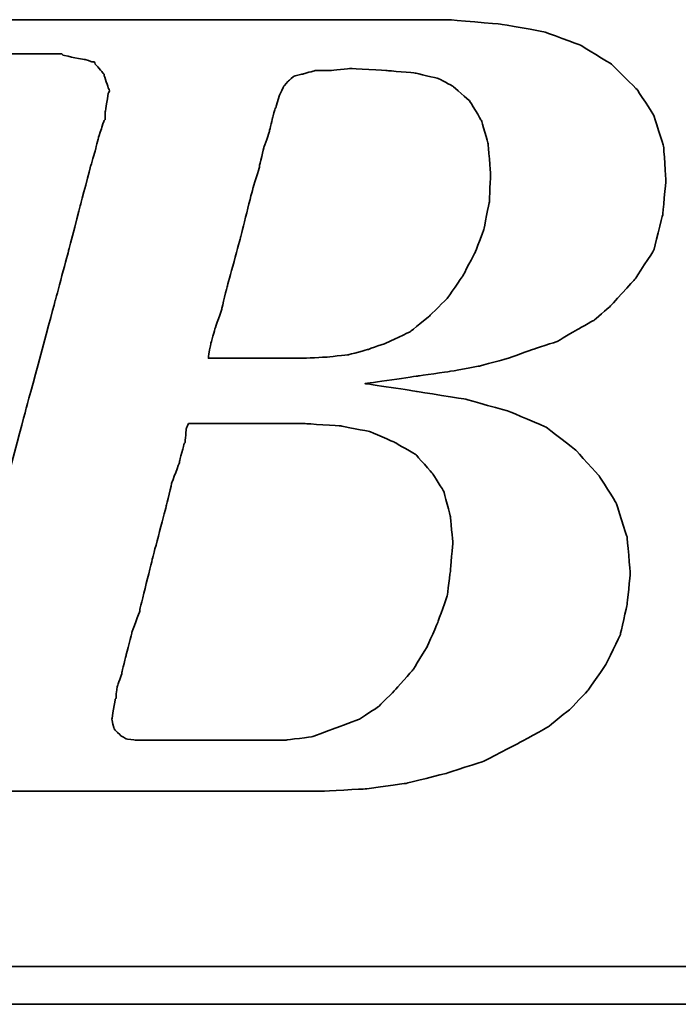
# Model space of a CAD drawing. Extents: x 487 to 843, y 33 to 377.
# Tile 29 of 48: x 768.2 to 770.04, y 116.04 to 118.79. Entities that reach past the tile are written whole.
import ezdxf

# ---------------------------------------------------------------- set-up
doc = ezdxf.new("R2010")
doc.units = 0
doc.header["$LTSCALE"] = 3
doc.header["$MEASUREMENT"] = 0
doc.layers.add('DIM', color=4, linetype='CONTINUOUS')
doc.layers.add('layer 1', color=7, linetype='CONTINUOUS')

# ---------------------------------------------------------------- blocks, each defined once
blk = doc.blocks.new('TBI MOTION logo(完整正式版)')
at = {"layer": 'layer 1', "color": 22, "lineweight": 35}
for points, knots in [([(-64.65375, -6.86375), (-64.65375, -6.86375), (-64.84375, -7.29625), (-64.84375, -7.29625), (-64.84375, -7.29625), (-64.84375, -7.29625), (-64.86875, -7.34375), (-64.86875, -7.34375), (-64.86875, -7.34375), (-64.86875, -7.34375), (-64.86875, -7.36875), (-64.86875, -7.36875), (-64.86875, -7.36875), (-64.86875, -7.36875), (-65.15375, -7.65375), (-65.15375, -7.65375), (-65.15375, -7.65375), (-65.15375, -7.65375), (-65.17875, -7.65375), (-65.17875, -7.65375), (-65.17875, -7.65375), (-65.17875, -7.65375), (-65.20375, -7.67875), (-65.20375, -7.67875), (-65.20375, -7.67875), (-65.20375, -7.67875), (-65.58875, -7.87125), (-65.58875, -7.87125), (-65.58875, -7.87125), (-65.58875, -7.87125), (-65.63375, -7.87125), (-65.63375, -7.87125), (-65.63375, -7.87125), (-65.63375, -7.87125), (-65.65875, -7.89375), (-65.65875, -7.89375), (-65.65875, -7.89375), (-65.65875, -7.89375), (-66.09375, -7.94375), (-66.09375, -7.94375), (-66.09375, -7.94375), (-66.09375, -7.94375), (-66.11375, -7.94375), (-66.11375, -7.94375), (-66.11375, -7.94375), (-66.11375, -7.94375), (-66.16375, -7.94375), (-66.16375, -7.94375), (-66.16375, -7.94375), (-66.16375, -7.94375), (-66.30875, -7.94375), (-66.30875, -7.94375), (-66.30875, -7.94375), (-66.30875, -7.94375), (-66.69375, -7.94375), (-66.69375, -7.94375), (-66.69375, -7.94375), (-66.69375, -7.94375), (-67.07375, -7.94375), (-67.07375, -7.94375), (-67.07375, -7.94375), (-67.07375, -7.94375), (-67.12375, -7.94375), (-67.12375, -7.94375), (-67.12375, -7.94375), (-67.12375, -7.94375), (-67.12375, -7.96625), (-67.12375, -7.96625), (-67.12375, -7.96625), (-67.12375, -7.96625), (-67.14875, -7.99125), (-67.14875, -7.99125), (-67.14875, -7.99125), (-67.14875, -7.99125), (-67.24375, -8.34875), (-67.24375, -8.34875), (-67.24375, -8.34875), (-67.24375, -8.34875), (-67.31375, -8.68625), (-67.31375, -8.68625), (-67.31375, -8.68625), (-67.31375, -8.68625), (-67.26875, -8.68625), (-67.26875, -8.68625), (-67.26875, -8.68625), (-67.26875, -8.68625), (-67.07375, -8.68625), (-67.07375, -8.68625), (-67.07375, -8.68625), (-67.07375, -8.68625), (-66.54875, -8.68625), (-66.54875, -8.68625), (-66.54875, -8.68625), (-66.54875, -8.68625), (-65.82625, -8.68625), (-65.82625, -8.68625), (-65.82625, -8.68625), (-65.82625, -8.68625), (-65.01375, -8.68625), (-65.01375, -8.68625), (-65.01375, -8.68625), (-65.01375, -8.68625), (-64.05375, -8.68625), (-64.05375, -8.68625), (-64.05375, -8.68625), (-64.05375, -8.68625), (-62.08375, -8.68625), (-62.08375, -8.68625), (-62.08375, -8.68625), (-62.08375, -8.68625), (-60.06875, -8.68625), (-60.06875, -8.68625), (-60.06875, -8.68625), (-60.06875, -8.68625), (-59.10875, -8.68625), (-59.10875, -8.68625), (-59.10875, -8.68625), (-59.10875, -8.68625), (-58.29375, -8.68625), (-58.29375, -8.68625), (-58.29375, -8.68625), (-58.29375, -8.68625), (-57.57375, -8.68625), (-57.57375, -8.68625), (-57.57375, -8.68625), (-57.57375, -8.68625), (-57.04875, -8.68625), (-57.04875, -8.68625), (-57.04875, -8.68625), (-57.04875, -8.68625), (-56.85375, -8.68625), (-56.85375, -8.68625), (-56.85375, -8.68625), (-56.85375, -8.68625), (-56.70875, -8.68625), (-56.70875, -8.68625), (-56.70875, -8.68625), (-56.70875, -8.68625), (-56.61375, -8.68625), (-56.61375, -8.68625), (-56.61375, -8.68625), (-56.61375, -8.68625), (-56.56875, -8.68625), (-56.56875, -8.68625), (-56.56875, -8.68625), (-56.56875, -8.68625), (-55.65375, -8.63875), (-55.65375, -8.63875), (-55.65375, -8.63875), (-55.65375, -8.63875), (-54.76875, -8.51875), (-54.76875, -8.51875), (-54.76875, -8.51875), (-54.76875, -8.51875), (-53.90375, -8.30375), (-53.90375, -8.30375), (-53.90375, -8.30375), (-53.90375, -8.30375), (-53.08875, -8.03875), (-53.08875, -8.03875), (-53.08875, -8.03875), (-53.08875, -8.03875), (-52.34375, -7.65375), (-52.34375, -7.65375), (-52.34375, -7.65375), (-52.34375, -7.65375), (-51.69875, -7.29625), (-51.69875, -7.29625), (-51.69875, -7.29625), (-51.69875, -7.29625), (-51.21875, -6.91125), (-51.21875, -6.91125), (-51.21875, -6.91125), (-51.21875, -6.91125), (-50.83375, -6.50375), (-50.83375, -6.50375), (-50.83375, -6.50375), (-50.83375, -6.50375), (-50.44875, -5.94875), (-50.44875, -5.94875), (-50.44875, -5.94875), (-50.44875, -5.94875), (-50.13875, -5.30375), (-50.13875, -5.30375), (-50.13875, -5.30375), (-50.13875, -5.30375), (-49.99375, -4.65375), (-49.99375, -4.65375), (-49.99375, -4.65375), (-49.99375, -4.65375), (-49.92375, -3.98375), (-49.92375, -3.98375), (-49.92375, -3.98375), (-49.92375, -3.98375), (-49.99375, -3.19374), (-49.99375, -3.19374), (-49.99375, -3.19374), (-49.99375, -3.19374), (-50.23374, -2.44874), (-50.23374, -2.44874), (-50.23374, -2.44874), (-50.23374, -2.44874), (-50.59375, -1.87374), (-50.59375, -1.87374), (-50.59375, -1.87374), (-50.59375, -1.87374), (-51.09875, -1.31874), (-51.09875, -1.31874), (-51.09875, -1.31874), (-51.09875, -1.31874), (-51.74375, -0.81875), (-51.74375, -0.81875), (-51.74375, -0.81875), (-51.74375, -0.81875), (-52.53875, -0.48125), (-52.53875, -0.48125), (-52.53875, -0.48125), (-52.53875, -0.48125), (-53.47375, -0.21875), (-53.47375, -0.21875), (-53.47375, -0.21875), (-53.47375, -0.21875), (-54.52875, -0.04874), (-54.52875, -0.04874), (-54.52875, -0.04874), (-54.52875, -0.04874), (-55.65375, 0.12125), (-55.65375, 0.12125), (-55.65375, 0.12125), (-55.65375, 0.12125), (-54.50375, 0.28624), (-54.50375, 0.28624), (-54.50375, 0.28624), (-54.50375, 0.28624), (-53.83375, 0.38124), (-53.83375, 0.38124), (-53.83375, 0.38124), (-53.83375, 0.38124), (-53.18375, 0.50125), (-53.18375, 0.50125), (-53.18375, 0.50125), (-53.18375, 0.50125), (-52.55875, 0.66874), (-52.55875, 0.66874), (-52.55875, 0.66874), (-52.55875, 0.66874), (-52.03375, 0.86124), (-52.03375, 0.86124), (-52.03375, 0.86124), (-52.03375, 0.86124), (-51.50374, 1.03124), (-51.50374, 1.03124), (-51.50374, 1.03124), (-51.50374, 1.03124), (-51.09875, 1.27125), (-51.09875, 1.27125), (-51.09875, 1.27125), (-51.09875, 1.27125), (-50.71375, 1.48624), (-50.71375, 1.48624), (-50.71375, 1.48624), (-50.71375, 1.48624), (-50.37625, 1.77625), (-50.37625, 1.77625), (-50.37625, 1.77625), (-50.37625, 1.77625), (-49.82375, 2.37625), (-49.82375, 2.37625), (-49.82375, 2.37625), (-49.82375, 2.37625), (-49.41875, 2.99625), (-49.41875, 2.99625), (-49.41875, 2.99625), (-49.41875, 2.99625), (-49.22375, 3.76625), (-49.22375, 3.76625), (-49.22375, 3.76625), (-49.22375, 3.76625), (-49.15375, 4.50874), (-49.15375, 4.50874), (-49.15375, 4.50874), (-49.15375, 4.50874), (-49.20375, 5.25125), (-49.20375, 5.25125), (-49.20375, 5.25125), (-49.20375, 5.25125), (-49.41875, 5.92625), (-49.41875, 5.92625), (-49.41875, 5.92625), (-49.41875, 5.92625), (-49.77875, 6.47625), (-49.77875, 6.47625), (-49.77875, 6.47625), (-49.77875, 6.47625), (-50.33125, 7.02624), (-50.33125, 7.02624), (-50.33125, 7.02624), (-50.33125, 7.02624), (-51.00125, 7.43625), (-51.00125, 7.43625), (-51.00125, 7.43625), (-51.00125, 7.43625), (-51.79375, 7.72625), (-51.79375, 7.72625), (-51.79375, 7.72625), (-51.79375, 7.72625), (-52.72875, 7.89124), (-52.72875, 7.89124), (-52.72875, 7.89124), (-52.72875, 7.89124), (-53.83375, 7.98625), (-53.83375, 7.98625), (-53.83375, 7.98625), (-53.83375, 7.98625), (-53.92875, 7.98625), (-53.92875, 7.98625), (-53.92875, 7.98625), (-53.92875, 7.98625), (-54.26375, 7.98625), (-54.26375, 7.98625), (-54.26375, 7.98625), (-54.26375, 7.98625), (-54.74375, 7.98625), (-54.74375, 7.98625), (-54.74375, 7.98625), (-54.74375, 7.98625), (-55.36875, 7.98625), (-55.36875, 7.98625), (-55.36875, 7.98625), (-55.36875, 7.98625), (-56.13375, 7.98625), (-56.13375, 7.98625), (-56.13375, 7.98625), (-56.13375, 7.98625), (-56.94875, 7.98625), (-56.94875, 7.98625), (-56.94875, 7.98625), (-56.94875, 7.98625), (-58.77625, 7.98625), (-58.77625, 7.98625), (-58.77625, 7.98625), (-58.77625, 7.98625), (-60.59875, 7.98625), (-60.59875, 7.98625), (-60.59875, 7.98625), (-60.59875, 7.98625), (-61.41375, 7.98625), (-61.41375, 7.98625), (-61.41375, 7.98625), (-61.41375, 7.98625), (-62.17875, 7.98625), (-62.17875, 7.98625), (-62.17875, 7.98625), (-62.17875, 7.98625), (-62.80375, 7.98625), (-62.80375, 7.98625), (-62.80375, 7.98625), (-62.80375, 7.98625), (-63.30625, 7.98625), (-63.30625, 7.98625), (-63.30625, 7.98625), (-63.30625, 7.98625), (-63.57375, 7.98625), (-63.57375, 7.98625), (-63.57375, 7.98625), (-63.57375, 7.98625), (-63.57375, 7.96375), (-63.57375, 7.96375), (-63.57375, 7.96375), (-63.57375, 7.96375), (-63.59875, 7.94125), (-63.59875, 7.94125), (-63.59875, 7.94125), (-63.59875, 7.94125), (-63.69375, 7.55625), (-63.69375, 7.55625), (-63.69375, 7.55625), (-63.69375, 7.55625), (-63.76375, 7.24624), (-63.76375, 7.24624), (-63.76375, 7.24624), (-63.76375, 7.24624), (-63.23875, 7.24624), (-63.23875, 7.24624), (-63.23875, 7.24624), (-63.23875, 7.24624), (-62.75875, 7.24624), (-62.75875, 7.24624), (-62.75875, 7.24624), (-62.75875, 7.24624), (-62.61125, 7.24624), (-62.61125, 7.24624), (-62.61125, 7.24624), (-62.61125, 7.24624), (-62.56625, 7.24624), (-62.56625, 7.24624), (-62.56625, 7.24624), (-62.56625, 7.24624), (-62.22875, 7.24624), (-62.22875, 7.24624), (-62.22875, 7.24624), (-62.22875, 7.24624), (-62.20375, 7.24624), (-62.20375, 7.24624), (-62.20375, 7.24624), (-62.20375, 7.24624), (-62.17875, 7.21875), (-62.17875, 7.21875), (-62.17875, 7.21875), (-62.17875, 7.21875), (-61.96375, 7.17125), (-61.96375, 7.17125), (-61.96375, 7.17125), (-61.96375, 7.17125), (-61.72375, 7.12624), (-61.72375, 7.12624), (-61.72375, 7.12624), (-61.72375, 7.12624), (-61.70375, 7.12624), (-61.70375, 7.12624), (-61.70375, 7.12624), (-61.70375, 7.12624), (-61.55875, 7.07624), (-61.55875, 7.07624), (-61.55875, 7.07624), (-61.55875, 7.07624), (-61.50875, 7.07624), (-61.50875, 7.07624), (-61.50875, 7.07624), (-61.50875, 7.07624), (-61.48375, 7.02624), (-61.48375, 7.02624), (-61.48375, 7.02624), (-61.48375, 7.02624), (-61.31875, 6.83375), (-61.31875, 6.83375), (-61.31875, 6.83375), (-61.31875, 6.83375), (-61.29375, 6.81125), (-61.29375, 6.81125), (-61.29375, 6.81125), (-61.29375, 6.81125), (-61.29375, 6.78625), (-61.29375, 6.78625), (-61.29375, 6.78625), (-61.29375, 6.78625), (-61.19875, 6.50124), (-61.19875, 6.50124), (-61.19875, 6.50124), (-61.19875, 6.50124), (-61.17375, 6.45124), (-61.17375, 6.45124), (-61.17375, 6.45124), (-61.17375, 6.45124), (-61.19875, 6.40625), (-61.19875, 6.40625), (-61.19875, 6.40625), (-61.19875, 6.40625), (-61.26875, 5.99624), (-61.26875, 5.99624), (-61.26875, 5.99624), (-61.26875, 5.99624), (-61.26875, 5.85125), (-61.26875, 5.85125), (-61.26875, 5.85125), (-61.26875, 5.85125), (-61.26875, 5.82625), (-61.26875, 5.82625), (-61.26875, 5.82625), (-61.26875, 5.82625), (-61.29375, 5.80625), (-61.29375, 5.80625), (-61.29375, 5.80625), (-61.29375, 5.80625), (-61.34125, 5.66125), (-61.34125, 5.66125), (-61.34125, 5.66125), (-61.34125, 5.66125), (-61.41375, 5.44625), (-61.41375, 5.44625), (-61.41375, 5.44625), (-61.41375, 5.44625), (-61.48375, 5.15625), (-61.48375, 5.15625), (-61.48375, 5.15625), (-61.48375, 5.15625), (-61.58375, 4.82124), (-61.58375, 4.82124), (-61.58375, 4.82124), (-61.58375, 4.82124), (-61.79875, 4.00375), (-61.79875, 4.00375), (-61.79875, 4.00375), (-61.79875, 4.00375), (-62.05875, 2.99625), (-62.05875, 2.99625), (-62.05875, 2.99625), (-62.05875, 2.99625), (-62.34875, 1.91625), (-62.34875, 1.91625), (-62.34875, 1.91625), (-62.34875, 1.91625), (-62.97375, -0.41124), (-62.97375, -0.41124), (-62.97375, -0.41124), (-62.97375, -0.41124), (-63.59875, -2.75875), (-63.59875, -2.75875), (-63.59875, -2.75875), (-63.59875, -2.75875), (-63.88375, -3.86374), (-63.88375, -3.86374), (-63.88375, -3.86374), (-63.88375, -3.86374), (-64.14875, -4.82374), (-64.14875, -4.82374), (-64.14875, -4.82374), (-64.14875, -4.82374), (-64.36375, -5.64125), (-64.36375, -5.64125), (-64.36375, -5.64125), (-64.36375, -5.64125), (-64.43625, -5.97625), (-64.43625, -5.97625), (-64.43625, -5.97625), (-64.43625, -5.97625), (-64.50875, -6.28625), (-64.50875, -6.28625), (-64.50875, -6.28625), (-64.50875, -6.28625), (-64.50875, -6.30875), (-64.50875, -6.30875), (-64.50875, -6.30875), (-64.50875, -6.30875), (-64.57875, -6.50375), (-64.57875, -6.50375), (-64.57875, -6.50375), (-64.57875, -6.50375), (-64.62875, -6.69625), (-64.62875, -6.69625), (-64.62875, -6.69625), (-64.62875, -6.69625), (-64.62875, -6.76875), (-64.62875, -6.76875), (-64.62875, -6.76875), (-64.62875, -6.76875), (-64.62875, -6.81375), (-64.62875, -6.81375), (-64.62875, -6.81375), (-64.62875, -6.81375), (-64.62875, -6.83875), (-64.62875, -6.83875), (-64.62875, -6.83875), (-64.62875, -6.83875), (-64.65375, -6.86375), (-64.65375, -6.86375)], [0, 0, 0, 0, 0.00719424, 0.00719424, 0.00719424, 0.00719425, 0.01438849, 0.01438849, 0.01438849, 0.0143885, 0.02158273, 0.02158273, 0.02158273, 0.02158274, 0.02877698, 0.02877698, 0.02877698, 0.02877699, 0.03597122, 0.03597122, 0.03597122, 0.03597123, 0.04316547, 0.04316547, 0.04316547, 0.04316548, 0.05035971, 0.05035971, 0.05035971, 0.05035972, 0.05755396, 0.05755396, 0.05755396, 0.05755397, 0.0647482, 0.0647482, 0.0647482, 0.06474821, 0.07194245, 0.07194245, 0.07194245, 0.07194246, 0.07913669, 0.07913669, 0.07913669, 0.0791367, 0.08633094, 0.08633094, 0.08633094, 0.08633095, 0.09352518, 0.09352518, 0.09352518, 0.09352519, 0.10071942, 0.10071942, 0.10071942, 0.10071943, 0.10791367, 0.10791367, 0.10791367, 0.10791368, 0.11510791, 0.11510791, 0.11510791, 0.11510792, 0.12230216, 0.12230216, 0.12230216, 0.12230217, 0.1294964, 0.1294964, 0.1294964, 0.12949641, 0.13669065, 0.13669065, 0.13669065, 0.13669066, 0.14388489, 0.14388489, 0.14388489, 0.1438849, 0.15107914, 0.15107914, 0.15107914, 0.15107915, 0.15827338, 0.15827338, 0.15827338, 0.15827339, 0.16546763, 0.16546763, 0.16546763, 0.16546764, 0.17266187, 0.17266187, 0.17266187, 0.17266188, 0.17985612, 0.17985612, 0.17985612, 0.17985613, 0.18705036, 0.18705036, 0.18705036, 0.18705037, 0.1942446, 0.1942446, 0.1942446, 0.19424461, 0.20143885, 0.20143885, 0.20143885, 0.20143886, 0.20863309, 0.20863309, 0.20863309, 0.2086331, 0.21582734, 0.21582734, 0.21582734, 0.21582735, 0.22302158, 0.22302158, 0.22302158, 0.22302159, 0.23021583, 0.23021583, 0.23021583, 0.23021584, 0.23741007, 0.23741007, 0.23741007, 0.23741008, 0.24460432, 0.24460432, 0.24460432, 0.24460433, 0.25179856, 0.25179856, 0.25179856, 0.25179857, 0.25899281, 0.25899281, 0.25899281, 0.25899282, 0.26618705, 0.26618705, 0.26618705, 0.26618706, 0.27338129, 0.27338129, 0.27338129, 0.2733813, 0.28057554, 0.28057554, 0.28057554, 0.28057555, 0.28776978, 0.28776978, 0.28776978, 0.28776979, 0.29496403, 0.29496403, 0.29496403, 0.29496404, 0.30215827, 0.30215827, 0.30215827, 0.30215828, 0.30935252, 0.30935252, 0.30935252, 0.30935253, 0.31654676, 0.31654676, 0.31654676, 0.31654677, 0.32374101, 0.32374101, 0.32374101, 0.32374102, 0.33093525, 0.33093525, 0.33093525, 0.33093526, 0.3381295, 0.3381295, 0.3381295, 0.33812951, 0.34532374, 0.34532374, 0.34532374, 0.34532375, 0.35251799, 0.35251799, 0.35251799, 0.352518, 0.35971223, 0.35971223, 0.35971223, 0.35971224, 0.36690647, 0.36690647, 0.36690647, 0.36690648, 0.37410072, 0.37410072, 0.37410072, 0.37410073, 0.38129496, 0.38129496, 0.38129496, 0.38129497, 0.38848921, 0.38848921, 0.38848921, 0.38848922, 0.39568345, 0.39568345, 0.39568345, 0.39568346, 0.4028777, 0.4028777, 0.4028777, 0.40287771, 0.41007194, 0.41007194, 0.41007194, 0.41007195, 0.41726619, 0.41726619, 0.41726619, 0.4172662, 0.42446043, 0.42446043, 0.42446043, 0.42446044, 0.43165468, 0.43165468, 0.43165468, 0.43165469, 0.43884892, 0.43884892, 0.43884892, 0.43884893, 0.44604317, 0.44604317, 0.44604317, 0.44604318, 0.45323741, 0.45323741, 0.45323741, 0.45323742, 0.46043165, 0.46043165, 0.46043165, 0.46043166, 0.4676259, 0.4676259, 0.4676259, 0.46762591, 0.47482014, 0.47482014, 0.47482014, 0.47482015, 0.48201439, 0.48201439, 0.48201439, 0.4820144, 0.48920863, 0.48920863, 0.48920863, 0.48920864, 0.49640288, 0.49640288, 0.49640288, 0.49640289, 0.50359712, 0.50359712, 0.50359712, 0.50359713, 0.51079137, 0.51079137, 0.51079137, 0.51079138, 0.51798561, 0.51798561, 0.51798561, 0.51798562, 0.52517986, 0.52517986, 0.52517986, 0.52517987, 0.5323741, 0.5323741, 0.5323741, 0.53237411, 0.53956835, 0.53956835, 0.53956835, 0.53956836, 0.54676259, 0.54676259, 0.54676259, 0.5467626, 0.55395683, 0.55395683, 0.55395683, 0.55395684, 0.56115108, 0.56115108, 0.56115108, 0.56115109, 0.56834532, 0.56834532, 0.56834532, 0.56834533, 0.57553957, 0.57553957, 0.57553957, 0.57553958, 0.58273381, 0.58273381, 0.58273381, 0.58273382, 0.58992806, 0.58992806, 0.58992806, 0.58992807, 0.5971223, 0.5971223, 0.5971223, 0.59712231, 0.60431655, 0.60431655, 0.60431655, 0.60431656, 0.61151079, 0.61151079, 0.61151079, 0.6115108, 0.61870504, 0.61870504, 0.61870504, 0.61870505, 0.62589928, 0.62589928, 0.62589928, 0.62589929, 0.63309353, 0.63309353, 0.63309353, 0.63309354, 0.64028777, 0.64028777, 0.64028777, 0.64028778, 0.64748201, 0.64748201, 0.64748201, 0.64748202, 0.65467626, 0.65467626, 0.65467626, 0.65467627, 0.6618705, 0.6618705, 0.6618705, 0.66187051, 0.66906475, 0.66906475, 0.66906475, 0.66906476, 0.67625899, 0.67625899, 0.67625899, 0.676259, 0.68345324, 0.68345324, 0.68345324, 0.68345325, 0.69064748, 0.69064748, 0.69064748, 0.69064749, 0.69784173, 0.69784173, 0.69784173, 0.69784174, 0.70503597, 0.70503597, 0.70503597, 0.70503598, 0.71223022, 0.71223022, 0.71223022, 0.71223023, 0.71942446, 0.71942446, 0.71942446, 0.71942447, 0.72661871, 0.72661871, 0.72661871, 0.72661872, 0.73381295, 0.73381295, 0.73381295, 0.73381296, 0.74100719, 0.74100719, 0.74100719, 0.7410072, 0.74820144, 0.74820144, 0.74820144, 0.74820145, 0.75539568, 0.75539568, 0.75539568, 0.75539569, 0.76258993, 0.76258993, 0.76258993, 0.76258994, 0.76978417, 0.76978417, 0.76978417, 0.76978418, 0.77697842, 0.77697842, 0.77697842, 0.77697843, 0.78417266, 0.78417266, 0.78417266, 0.78417267, 0.79136691, 0.79136691, 0.79136691, 0.79136692, 0.79856115, 0.79856115, 0.79856115, 0.79856116, 0.8057554, 0.8057554, 0.8057554, 0.80575541, 0.81294964, 0.81294964, 0.81294964, 0.81294965, 0.82014388, 0.82014388, 0.82014388, 0.82014389, 0.82733813, 0.82733813, 0.82733813, 0.82733814, 0.83453237, 0.83453237, 0.83453237, 0.83453238, 0.84172662, 0.84172662, 0.84172662, 0.84172663, 0.84892086, 0.84892086, 0.84892086, 0.84892087, 0.85611511, 0.85611511, 0.85611511, 0.85611512, 0.86330935, 0.86330935, 0.86330935, 0.86330936, 0.8705036, 0.8705036, 0.8705036, 0.87050361, 0.87769784, 0.87769784, 0.87769784, 0.87769785, 0.88489209, 0.88489209, 0.88489209, 0.8848921, 0.89208633, 0.89208633, 0.89208633, 0.89208634, 0.89928058, 0.89928058, 0.89928058, 0.89928059, 0.90647482, 0.90647482, 0.90647482, 0.90647483, 0.91366906, 0.91366906, 0.91366906, 0.91366907, 0.92086331, 0.92086331, 0.92086331, 0.92086332, 0.92805755, 0.92805755, 0.92805755, 0.92805756, 0.9352518, 0.9352518, 0.9352518, 0.93525181, 0.94244604, 0.94244604, 0.94244604, 0.94244605, 0.94964029, 0.94964029, 0.94964029, 0.9496403, 0.95683453, 0.95683453, 0.95683453, 0.95683454, 0.96402878, 0.96402878, 0.96402878, 0.96402879, 0.97122302, 0.97122302, 0.97122302, 0.97122303, 0.97841727, 0.97841727, 0.97841727, 0.97841728, 0.98561151, 0.98561151, 0.98561151, 0.98561152, 0.99280576, 0.99280576, 0.99280576, 0.99280577, 1, 1, 1, 1]), ([(-57.50375, 6.35625), (-57.50375, 6.35625), (-57.57375, 6.11625), (-57.57375, 6.11625), (-57.57375, 6.11625), (-57.57375, 6.11625), (-57.57375, 6.09125), (-57.57375, 6.09125), (-57.57375, 6.09125), (-57.57375, 6.09125), (-57.59875, 6.06625), (-57.59875, 6.06625), (-57.59875, 6.06625), (-57.59875, 6.06625), (-57.64875, 5.87625), (-57.64875, 5.87625), (-57.64875, 5.87625), (-57.64875, 5.87625), (-57.71875, 5.58875), (-57.71875, 5.58875), (-57.71875, 5.58875), (-57.71875, 5.58875), (-57.71875, 5.56625), (-57.71875, 5.56625), (-57.71875, 5.56625), (-57.71875, 5.56625), (-57.83875, 5.23125), (-57.83875, 5.23125), (-57.83875, 5.23125), (-57.83875, 5.23125), (-57.93625, 4.82124), (-57.93625, 4.82124), (-57.93625, 4.82124), (-57.93625, 4.82124), (-57.93625, 4.79624), (-57.93625, 4.79624), (-57.93625, 4.79624), (-57.93625, 4.79624), (-58.07875, 4.34125), (-58.07875, 4.34125), (-58.07875, 4.34125), (-58.07875, 4.34125), (-58.34375, 3.28625), (-58.34375, 3.28625), (-58.34375, 3.28625), (-58.34375, 3.28625), (-58.62875, 2.23124), (-58.62875, 2.23124), (-58.62875, 2.23124), (-58.62875, 2.23124), (-58.74875, 1.75125), (-58.74875, 1.75125), (-58.74875, 1.75125), (-58.74875, 1.75125), (-58.74875, 1.72625), (-58.74875, 1.72625), (-58.74875, 1.72625), (-58.74875, 1.72625), (-58.89375, 1.31625), (-58.89375, 1.31625), (-58.89375, 1.31625), (-58.89375, 1.31625), (-58.98875, 0.98124), (-58.98875, 0.98124), (-58.98875, 0.98124), (-58.98875, 0.98124), (-59.03875, 0.71625), (-59.03875, 0.71625), (-59.03875, 0.71625), (-59.03875, 0.71625), (-59.03875, 0.66874), (-59.03875, 0.66874), (-59.03875, 0.66874), (-59.03875, 0.66874), (-58.91875, 0.66874), (-58.91875, 0.66874), (-58.91875, 0.66874), (-58.91875, 0.66874), (-58.53375, 0.66874), (-58.53375, 0.66874), (-58.53375, 0.66874), (-58.53375, 0.66874), (-58.10375, 0.66874), (-58.10375, 0.66874), (-58.10375, 0.66874), (-58.10375, 0.66874), (-57.66875, 0.66874), (-57.66875, 0.66874), (-57.66875, 0.66874), (-57.66875, 0.66874), (-57.33375, 0.66874), (-57.33375, 0.66874), (-57.33375, 0.66874), (-57.33375, 0.66874), (-57.09375, 0.66874), (-57.09375, 0.66874), (-57.09375, 0.66874), (-57.09375, 0.66874), (-56.99875, 0.66874), (-56.99875, 0.66874), (-56.99875, 0.66874), (-56.99875, 0.66874), (-56.49375, 0.69374), (-56.49375, 0.69374), (-56.49375, 0.69374), (-56.49375, 0.69374), (-56.01375, 0.74374), (-56.01375, 0.74374), (-56.01375, 0.74374), (-56.01375, 0.74374), (-55.58375, 0.86124), (-55.58375, 0.86124), (-55.58375, 0.86124), (-55.58375, 0.86124), (-55.17375, 1.00624), (-55.17375, 1.00624), (-55.17375, 1.00624), (-55.17375, 1.00624), (-54.67375, 1.24625), (-54.67375, 1.24625), (-54.67375, 1.24625), (-54.67375, 1.24625), (-54.26375, 1.58124), (-54.26375, 1.58124), (-54.26375, 1.58124), (-54.26375, 1.58124), (-53.87875, 1.96374), (-53.87875, 1.96374), (-53.87875, 1.96374), (-53.87875, 1.96374), (-53.54375, 2.44625), (-53.54375, 2.44625), (-53.54375, 2.44625), (-53.54375, 2.44625), (-53.27875, 2.95125), (-53.27875, 2.95125), (-53.27875, 2.95125), (-53.27875, 2.95125), (-53.08875, 3.45124), (-53.08875, 3.45124), (-53.08875, 3.45124), (-53.08875, 3.45124), (-52.96875, 4.05124), (-52.96875, 4.05124), (-52.96875, 4.05124), (-52.96875, 4.05124), (-52.94375, 4.65125), (-52.94375, 4.65125), (-52.94375, 4.65125), (-52.94375, 4.65125), (-52.99375, 5.30125), (-52.99375, 5.30125), (-52.99375, 5.30125), (-52.99375, 5.30125), (-53.13875, 5.80625), (-53.13875, 5.80625), (-53.13875, 5.80625), (-53.13875, 5.80625), (-53.39875, 6.23625), (-53.39875, 6.23625), (-53.39875, 6.23625), (-53.39875, 6.23625), (-53.75875, 6.54875), (-53.75875, 6.54875), (-53.75875, 6.54875), (-53.75875, 6.54875), (-54.07375, 6.71625), (-54.07375, 6.71625), (-54.07375, 6.71625), (-54.07375, 6.71625), (-54.57375, 6.83375), (-54.57375, 6.83375), (-54.57375, 6.83375), (-54.57375, 6.83375), (-55.17375, 6.88625), (-55.17375, 6.88625), (-55.17375, 6.88625), (-55.17375, 6.88625), (-55.96875, 6.93125), (-55.96875, 6.93125), (-55.96875, 6.93125), (-55.96875, 6.93125), (-56.39875, 6.88625), (-56.39875, 6.88625), (-56.39875, 6.88625), (-56.39875, 6.88625), (-56.42125, 6.88625), (-56.42125, 6.88625), (-56.42125, 6.88625), (-56.42125, 6.88625), (-56.73375, 6.88625), (-56.73375, 6.88625), (-56.73375, 6.88625), (-56.73375, 6.88625), (-56.99875, 6.81125), (-56.99875, 6.81125), (-56.99875, 6.81125), (-56.99875, 6.81125), (-57.02375, 6.81125), (-57.02375, 6.81125), (-57.02375, 6.81125), (-57.02375, 6.81125), (-57.18875, 6.76625), (-57.18875, 6.76625), (-57.18875, 6.76625), (-57.18875, 6.76625), (-57.30875, 6.66625), (-57.30875, 6.66625), (-57.30875, 6.66625), (-57.30875, 6.66625), (-57.40875, 6.54875), (-57.40875, 6.54875), (-57.40875, 6.54875), (-57.40875, 6.54875), (-57.50375, 6.35625), (-57.50375, 6.35625)], [0, 0, 0, 0, 0.01851852, 0.01851852, 0.01851852, 0.01851853, 0.03703704, 0.03703704, 0.03703704, 0.03703705, 0.05555556, 0.05555556, 0.05555556, 0.05555557, 0.07407407, 0.07407407, 0.07407407, 0.07407408, 0.09259259, 0.09259259, 0.09259259, 0.0925926, 0.11111111, 0.11111111, 0.11111111, 0.11111112, 0.12962963, 0.12962963, 0.12962963, 0.12962964, 0.14814815, 0.14814815, 0.14814815, 0.14814816, 0.16666667, 0.16666667, 0.16666667, 0.16666668, 0.18518519, 0.18518519, 0.18518519, 0.1851852, 0.2037037, 0.2037037, 0.2037037, 0.20370371, 0.22222222, 0.22222222, 0.22222222, 0.22222223, 0.24074074, 0.24074074, 0.24074074, 0.24074075, 0.25925926, 0.25925926, 0.25925926, 0.25925927, 0.27777778, 0.27777778, 0.27777778, 0.27777779, 0.2962963, 0.2962963, 0.2962963, 0.29629631, 0.31481481, 0.31481481, 0.31481481, 0.31481482, 0.33333333, 0.33333333, 0.33333333, 0.33333334, 0.35185185, 0.35185185, 0.35185185, 0.35185186, 0.37037037, 0.37037037, 0.37037037, 0.37037038, 0.38888889, 0.38888889, 0.38888889, 0.3888889, 0.40740741, 0.40740741, 0.40740741, 0.40740742, 0.42592593, 0.42592593, 0.42592593, 0.42592594, 0.44444444, 0.44444444, 0.44444444, 0.44444445, 0.46296296, 0.46296296, 0.46296296, 0.46296297, 0.48148148, 0.48148148, 0.48148148, 0.48148149, 0.5, 0.5, 0.5, 0.50000001, 0.51851852, 0.51851852, 0.51851852, 0.51851853, 0.53703704, 0.53703704, 0.53703704, 0.53703705, 0.55555556, 0.55555556, 0.55555556, 0.55555557, 0.57407407, 0.57407407, 0.57407407, 0.57407408, 0.59259259, 0.59259259, 0.59259259, 0.5925926, 0.61111111, 0.61111111, 0.61111111, 0.61111112, 0.62962963, 0.62962963, 0.62962963, 0.62962964, 0.64814815, 0.64814815, 0.64814815, 0.64814816, 0.66666667, 0.66666667, 0.66666667, 0.66666668, 0.68518519, 0.68518519, 0.68518519, 0.6851852, 0.7037037, 0.7037037, 0.7037037, 0.70370371, 0.72222222, 0.72222222, 0.72222222, 0.72222223, 0.74074074, 0.74074074, 0.74074074, 0.74074075, 0.75925926, 0.75925926, 0.75925926, 0.75925927, 0.77777778, 0.77777778, 0.77777778, 0.77777779, 0.7962963, 0.7962963, 0.7962963, 0.79629631, 0.81481481, 0.81481481, 0.81481481, 0.81481482, 0.83333333, 0.83333333, 0.83333333, 0.83333334, 0.85185185, 0.85185185, 0.85185185, 0.85185186, 0.87037037, 0.87037037, 0.87037037, 0.87037038, 0.88888889, 0.88888889, 0.88888889, 0.8888889, 0.90740741, 0.90740741, 0.90740741, 0.90740742, 0.92592593, 0.92592593, 0.92592593, 0.92592594, 0.94444444, 0.94444444, 0.94444444, 0.94444445, 0.96296296, 0.96296296, 0.96296296, 0.96296297, 0.98148148, 0.98148148, 0.98148148, 0.98148149, 1, 1, 1, 1]), ([(-61.03125, -6.57375), (-61.03125, -6.57375), (-61.03125, -6.67125), (-61.03125, -6.67125), (-61.03125, -6.67125), (-61.03125, -6.67125), (-61.05375, -6.69625), (-61.05375, -6.69625), (-61.05375, -6.69625), (-61.05375, -6.69625), (-61.12375, -7.12875), (-61.12375, -7.12875), (-61.12375, -7.12875), (-61.12375, -7.12875), (-61.07875, -7.34375), (-61.07875, -7.34375), (-61.07875, -7.34375), (-61.07875, -7.34375), (-60.93375, -7.48875), (-60.93375, -7.48875), (-60.93375, -7.48875), (-60.93375, -7.48875), (-60.81375, -7.55625), (-60.81375, -7.55625), (-60.81375, -7.55625), (-60.81375, -7.55625), (-60.62375, -7.58375), (-60.62375, -7.58375), (-60.62375, -7.58375), (-60.62375, -7.58375), (-60.30875, -7.58375), (-60.30875, -7.58375), (-60.30875, -7.58375), (-60.30875, -7.58375), (-59.97375, -7.58375), (-59.97375, -7.58375), (-59.97375, -7.58375), (-59.97375, -7.58375), (-59.87875, -7.58375), (-59.87875, -7.58375), (-59.87875, -7.58375), (-59.87875, -7.58375), (-59.63625, -7.58375), (-59.63625, -7.58375), (-59.63625, -7.58375), (-59.63625, -7.58375), (-58.96875, -7.58375), (-58.96875, -7.58375), (-58.96875, -7.58375), (-58.96875, -7.58375), (-58.29375, -7.58375), (-58.29375, -7.58375), (-58.29375, -7.58375), (-58.29375, -7.58375), (-58.05375, -7.58375), (-58.05375, -7.58375), (-58.05375, -7.58375), (-58.05375, -7.58375), (-57.98375, -7.58375), (-57.98375, -7.58375), (-57.98375, -7.58375), (-57.98375, -7.58375), (-57.35875, -7.58375), (-57.35875, -7.58375), (-57.35875, -7.58375), (-57.35875, -7.58375), (-56.78375, -7.50875), (-56.78375, -7.50875), (-56.78375, -7.50875), (-56.78375, -7.50875), (-56.27875, -7.31875), (-56.27875, -7.31875), (-56.27875, -7.31875), (-56.27875, -7.31875), (-55.77375, -7.12875), (-55.77375, -7.12875), (-55.77375, -7.12875), (-55.77375, -7.12875), (-55.36875, -6.86375), (-55.36875, -6.86375), (-55.36875, -6.86375), (-55.36875, -6.86375), (-55.00875, -6.50375), (-55.00875, -6.50375), (-55.00875, -6.50375), (-55.00875, -6.50375), (-54.62375, -6.06875), (-54.62375, -6.06875), (-54.62375, -6.06875), (-54.62375, -6.06875), (-54.31375, -5.56875), (-54.31375, -5.56875), (-54.31375, -5.56875), (-54.31375, -5.56875), (-54.07375, -5.01625), (-54.07375, -5.01625), (-54.07375, -5.01625), (-54.07375, -5.01625), (-53.87875, -4.46374), (-53.87875, -4.46374), (-53.87875, -4.46374), (-53.87875, -4.46374), (-53.80875, -3.91375), (-53.80875, -3.91375), (-53.80875, -3.91375), (-53.80875, -3.91375), (-53.75875, -3.31375), (-53.75875, -3.31375), (-53.75875, -3.31375), (-53.75875, -3.31375), (-53.80875, -2.75875), (-53.80875, -2.75875), (-53.80875, -2.75875), (-53.80875, -2.75875), (-53.95375, -2.20875), (-53.95375, -2.20875), (-53.95375, -2.20875), (-53.95375, -2.20875), (-54.19375, -1.82625), (-54.19375, -1.82625), (-54.19375, -1.82625), (-54.19375, -1.82625), (-54.55375, -1.41875), (-54.55375, -1.41875), (-54.55375, -1.41875), (-54.55375, -1.41875), (-55.00875, -1.15125), (-55.00875, -1.15125), (-55.00875, -1.15125), (-55.00875, -1.15125), (-55.56125, -0.91375), (-55.56125, -0.91375), (-55.56125, -0.91375), (-55.56125, -0.91375), (-56.18125, -0.79375), (-56.18125, -0.79375), (-56.18125, -0.79375), (-56.18125, -0.79375), (-56.94875, -0.74374), (-56.94875, -0.74374), (-56.94875, -0.74374), (-56.94875, -0.74374), (-56.99875, -0.74374), (-56.99875, -0.74374), (-56.99875, -0.74374), (-56.99875, -0.74374), (-57.09375, -0.74374), (-57.09375, -0.74374), (-57.09375, -0.74374), (-57.09375, -0.74374), (-57.38375, -0.74374), (-57.38375, -0.74374), (-57.38375, -0.74374), (-57.38375, -0.74374), (-57.76875, -0.74374), (-57.76875, -0.74374), (-57.76875, -0.74374), (-57.76875, -0.74374), (-58.24625, -0.74374), (-58.24625, -0.74374), (-58.24625, -0.74374), (-58.24625, -0.74374), (-58.72875, -0.74374), (-58.72875, -0.74374), (-58.72875, -0.74374), (-58.72875, -0.74374), (-59.20875, -0.74374), (-59.20875, -0.74374), (-59.20875, -0.74374), (-59.20875, -0.74374), (-59.46875, -0.74374), (-59.46875, -0.74374), (-59.46875, -0.74374), (-59.46875, -0.74374), (-59.51625, -0.83875), (-59.51625, -0.83875), (-59.51625, -0.83875), (-59.51625, -0.83875), (-59.54375, -1.15125), (-59.54375, -1.15125), (-59.54375, -1.15125), (-59.54375, -1.15125), (-59.56375, -1.17874), (-59.56375, -1.17874), (-59.56375, -1.17874), (-59.56375, -1.17874), (-59.66375, -1.55875), (-59.66375, -1.55875), (-59.66375, -1.55875), (-59.66375, -1.55875), (-59.66375, -1.58375), (-59.66375, -1.58375), (-59.66375, -1.58375), (-59.66375, -1.58375), (-59.82875, -2.01874), (-59.82875, -2.01874), (-59.82875, -2.01874), (-59.82875, -2.01874), (-59.94875, -2.52125), (-59.94875, -2.52125), (-59.94875, -2.52125), (-59.94875, -2.52125), (-60.23875, -3.62375), (-60.23875, -3.62375), (-60.23875, -3.62375), (-60.23875, -3.62375), (-60.52375, -4.77624), (-60.52375, -4.77624), (-60.52375, -4.77624), (-60.52375, -4.77624), (-60.52375, -4.79874), (-60.52375, -4.79874), (-60.52375, -4.79874), (-60.52375, -4.79874), (-60.69125, -5.25375), (-60.69125, -5.25375), (-60.69125, -5.25375), (-60.69125, -5.25375), (-60.81375, -5.73625), (-60.81375, -5.73625), (-60.81375, -5.73625), (-60.81375, -5.73625), (-60.90875, -6.11875), (-60.90875, -6.11875), (-60.90875, -6.11875), (-60.90875, -6.11875), (-60.90875, -6.14375), (-60.90875, -6.14375), (-60.90875, -6.14375), (-60.90875, -6.14375), (-61.00375, -6.40875), (-61.00375, -6.40875), (-61.00375, -6.40875), (-61.00375, -6.40875), (-61.03125, -6.57375), (-61.03125, -6.57375)], [0, 0, 0, 0, 0.01694915, 0.01694915, 0.01694915, 0.01694916, 0.03389831, 0.03389831, 0.03389831, 0.03389832, 0.05084746, 0.05084746, 0.05084746, 0.05084747, 0.06779661, 0.06779661, 0.06779661, 0.06779662, 0.08474576, 0.08474576, 0.08474576, 0.08474577, 0.10169492, 0.10169492, 0.10169492, 0.10169493, 0.11864407, 0.11864407, 0.11864407, 0.11864408, 0.13559322, 0.13559322, 0.13559322, 0.13559323, 0.15254237, 0.15254237, 0.15254237, 0.15254238, 0.16949153, 0.16949153, 0.16949153, 0.16949154, 0.18644068, 0.18644068, 0.18644068, 0.18644069, 0.20338983, 0.20338983, 0.20338983, 0.20338984, 0.22033898, 0.22033898, 0.22033898, 0.22033899, 0.23728814, 0.23728814, 0.23728814, 0.23728815, 0.25423729, 0.25423729, 0.25423729, 0.2542373, 0.27118644, 0.27118644, 0.27118644, 0.27118645, 0.28813559, 0.28813559, 0.28813559, 0.2881356, 0.30508475, 0.30508475, 0.30508475, 0.30508476, 0.3220339, 0.3220339, 0.3220339, 0.32203391, 0.33898305, 0.33898305, 0.33898305, 0.33898306, 0.3559322, 0.3559322, 0.3559322, 0.35593221, 0.37288136, 0.37288136, 0.37288136, 0.37288137, 0.38983051, 0.38983051, 0.38983051, 0.38983052, 0.40677966, 0.40677966, 0.40677966, 0.40677967, 0.42372881, 0.42372881, 0.42372881, 0.42372882, 0.44067797, 0.44067797, 0.44067797, 0.44067798, 0.45762712, 0.45762712, 0.45762712, 0.45762713, 0.47457627, 0.47457627, 0.47457627, 0.47457628, 0.49152542, 0.49152542, 0.49152542, 0.49152543, 0.50847458, 0.50847458, 0.50847458, 0.50847459, 0.52542373, 0.52542373, 0.52542373, 0.52542374, 0.54237288, 0.54237288, 0.54237288, 0.54237289, 0.55932203, 0.55932203, 0.55932203, 0.55932204, 0.57627119, 0.57627119, 0.57627119, 0.5762712, 0.59322034, 0.59322034, 0.59322034, 0.59322035, 0.61016949, 0.61016949, 0.61016949, 0.6101695, 0.62711864, 0.62711864, 0.62711864, 0.62711865, 0.6440678, 0.6440678, 0.6440678, 0.64406781, 0.66101695, 0.66101695, 0.66101695, 0.66101696, 0.6779661, 0.6779661, 0.6779661, 0.67796611, 0.69491525, 0.69491525, 0.69491525, 0.69491526, 0.71186441, 0.71186441, 0.71186441, 0.71186442, 0.72881356, 0.72881356, 0.72881356, 0.72881357, 0.74576271, 0.74576271, 0.74576271, 0.74576272, 0.76271186, 0.76271186, 0.76271186, 0.76271187, 0.77966102, 0.77966102, 0.77966102, 0.77966103, 0.79661017, 0.79661017, 0.79661017, 0.79661018, 0.81355932, 0.81355932, 0.81355932, 0.81355933, 0.83050847, 0.83050847, 0.83050847, 0.83050848, 0.84745763, 0.84745763, 0.84745763, 0.84745764, 0.86440678, 0.86440678, 0.86440678, 0.86440679, 0.88135593, 0.88135593, 0.88135593, 0.88135594, 0.89830508, 0.89830508, 0.89830508, 0.89830509, 0.91525424, 0.91525424, 0.91525424, 0.91525425, 0.93220339, 0.93220339, 0.93220339, 0.9322034, 0.94915254, 0.94915254, 0.94915254, 0.94915255, 0.96610169, 0.96610169, 0.96610169, 0.9661017, 0.98305085, 0.98305085, 0.98305085, 0.98305086, 1, 1, 1, 1]), ([(75.90875, -9.47875), (75.90875, -9.47875), (75.90875, -12.28625), (75.90875, -12.28625), (75.90875, -12.28625), (75.90875, -12.28625), (75.90875, -12.47875), (75.90875, -12.47875), (75.90875, -12.47875), (75.90875, -12.47875), (75.71625, -12.47875), (75.71625, -12.47875), (75.71625, -12.47875), (75.71625, -12.47875), (-88.32875, -12.47875), (-88.32875, -12.47875), (-88.32875, -12.47875), (-88.32875, -12.47875), (-88.32875, -13.29375), (-88.32875, -13.29375), (-88.32875, -13.29375), (-88.32875, -13.29375), (82.89125, -13.29375), (82.89125, -13.29375), (82.89125, -13.29375), (82.89125, -13.29375), (75.90875, -9.47875), (75.90875, -9.47875)], [0, 0, 0, 0, 0.14285714, 0.14285714, 0.14285714, 0.14285715, 0.28571429, 0.28571429, 0.28571429, 0.2857143, 0.42857143, 0.42857143, 0.42857143, 0.42857144, 0.57142857, 0.57142857, 0.57142857, 0.57142858, 0.71428571, 0.71428571, 0.71428571, 0.71428572, 0.85714286, 0.85714286, 0.85714286, 0.85714287, 1, 1, 1, 1])]:
    blk.add_open_spline(points, degree=3, knots=knots, dxfattribs=at)

msp = doc.modelspace()

# ---------------------------------------------------------------- block references
at = {"layer": 'DIM', "xscale": 0.1295999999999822, "yscale": 0.1295999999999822, "zscale": 0.1295999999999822}
msp.add_blockref('TBI MOTION logo(完整正式版)', (776.3787, 117.759), dxfattribs=at)

doc.saveas('drawing.dxf')
